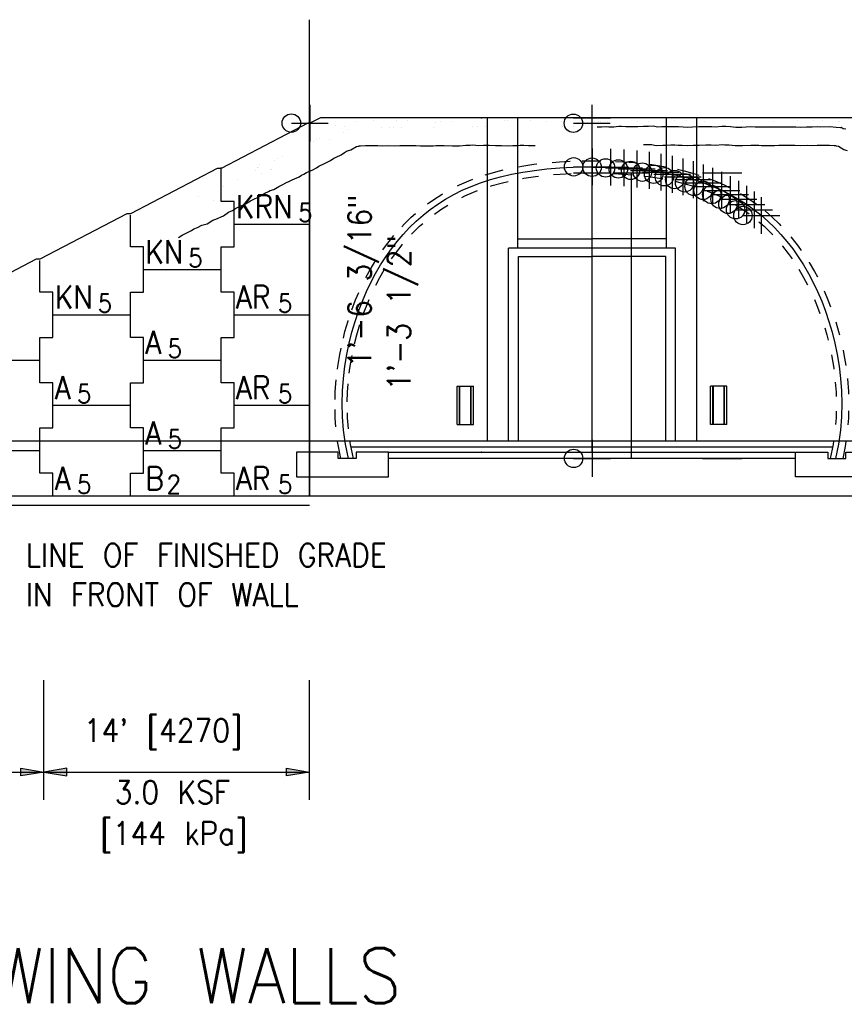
# Model space of a CAD drawing. Extents: x 10 to 1164, y 0 to 483.
# Tile 12 of 17: x 162 to 207, y 137 to 191. Entities that reach past the tile are written whole.
import ezdxf
from ezdxf.enums import TextEntityAlignment as Align

# ---------------------------------------------------------------- set-up
doc = ezdxf.new("R2010")
doc.units = 0
doc.header["$LTSCALE"] = 25.4
doc.header["$MEASUREMENT"] = 0
doc.layers.get('0').update_dxf_attribs({"linetype": 'CONTINUOUS'})
doc.layers.get('DEFPOINTS').update_dxf_attribs({"linetype": 'CONTINUOUS'})
for name, color, linetype in [('ARC', 7, 'CONTINUOUS'), ('ARC-CENT', 1, 'CONTINUOUS'), ('ARC-CONST', 1, 'CONTINUOUS'), ('ARC-FTNG', 7, 'CONTINUOUS'), ('ARC-MECH', 7, 'CONTINUOUS'), ('ARC-PTS', 1, 'CONTINUOUS'), ('ARC-SOIL', 1, 'CONTINUOUS'), ('ARC-STR', 7, 'CONTINUOUS'), ('DIM-XREF', 1, 'CONTINUOUS'), ('FIN_GRD', 7, 'CONTINUOUS'), ('LABELS', 7, 'CONTINUOUS'), ('LEV_PAD', 7, 'CONTINUOUS'), ('PAN_LINE', 7, 'CONTINUOUS'), ('PAN_NAME', 7, 'CONTINUOUS'), ('PAN_TS', 7, 'CONTINUOUS'), ('PAN_TS5', 7, 'CONTINUOUS'), ('POINTS', 1, 'CONTINUOUS'), ('RS_LABELS', 7, 'CONTINUOUS'), ('TEXT', 7, 'CONTINUOUS'), ('TRASH', 1, 'CONTINUOUS')]:
    doc.layers.add(name, color=color, linetype=linetype)
doc.styles.add('TXT_SHX', font='txt.shx')

# ---------------------------------------------------------------- blocks, each defined once
blk = doc.blocks.new('ARC_D0')
at = {"layer": 'ARC', "color": 7, "linetype": 'CONTINUOUS'}
for points in [[(-2.152, 16.076), (-1.761, 16.108), (-1.183, 16.139)], [(-0.529, 16.157), (0, 16.167), (0.492, 16.157)], [(1.288, 16.133), (1.761, 16.108), (2.309, 16.063)], [(-5.79, 15.395), (-5.598, 15.458), (-5.023, 15.617), (-4.816, 15.665)], [(-3.972, 15.841), (-3.797, 15.874), (-3.144, 15.972), (-2.989, 15.99)], [(3.125, 15.974), (3.144, 15.972), (3.797, 15.874), (4.027, 15.83)], [(4.66, 15.701), (5.023, 15.617), (5.598, 15.458), (5.811, 15.388)], [(-7.29, 14.803), (-7.182, 14.856), (-6.676, 15.078), (-6.462, 15.159)], [(-5.505, 14.787), (-5.405, 14.819), (-4.859, 14.971), (-4.547, 15.043)], [(-3.766, 15.201), (-3.685, 15.216), (-3.056, 15.311), (-2.895, 15.33)], [(-2.088, 15.412), (-1.716, 15.443), (-1.119, 15.475)], [(-0.442, 15.492), (0, 15.5), (0.529, 15.49)], [(1.163, 15.472), (1.716, 15.443), (2.207, 15.403)], [(2.887, 15.33), (3.056, 15.311), (3.685, 15.216), (3.851, 15.185)], [(4.517, 15.049), (4.859, 14.971), (5.405, 14.819), (5.499, 14.789)], [(6.336, 15.207), (6.676, 15.078), (7.182, 14.856), (7.453, 14.721)], [(-7.066, 14.169), (-6.9, 14.252), (-6.424, 14.46), (-6.203, 14.544)], [(6.274, 14.517), (6.424, 14.46), (6.9, 14.252), (7.112, 14.146)], [(-8.922, 13.824), (-8.578, 14.069), (-8.132, 14.352), (-8.111, 14.364)], [(8.082, 14.38), (8.132, 14.352), (8.578, 14.069), (8.94, 13.811)], [(-8.552, 13.269), (-8.206, 13.515), (-7.829, 13.754)], [(7.77, 13.79), (7.789, 13.78), (8.206, 13.515), (8.542, 13.276)], [(9.418, 13.438), (9.806, 13.098), (10.181, 12.735), (10.274, 12.636)], [(-10.322, 12.584), (-10.181, 12.735), (-9.806, 13.098), (-9.585, 13.292)], [(9.075, 12.852), (9.354, 12.608), (9.705, 12.268), (9.827, 12.137)], [(-9.791, 12.177), (-9.705, 12.268), (-9.354, 12.608), (-9.179, 12.761)], [(-11.346, 11.334), (-11.208, 11.53), (-10.881, 11.951), (-10.746, 12.11)], [(10.81, 12.035), (10.881, 11.951), (11.208, 11.53), (11.37, 11.299)], [(-10.881, 10.837), (-10.672, 11.133), (-10.364, 11.53), (-10.281, 11.628)], [(10.358, 11.538), (10.364, 11.53), (10.672, 11.133), (10.881, 10.837)], [(-12.267, 9.82), (-12.091, 10.153), (-11.813, 10.631), (-11.762, 10.71)], [(-11.735, 9.4), (-11.508, 9.829), (-11.272, 10.235)], [(11.248, 10.277), (11.508, 9.829), (11.72, 9.428)], [(11.8, 10.651), (11.813, 10.631), (12.091, 10.153), (12.251, 9.852)], [(12.618, 9.098), (12.829, 8.605), (12.971, 8.235)], [(-13.031, 8.077), (-12.829, 8.605), (-12.657, 9.008)], [(-12.417, 7.817), (-12.414, 7.826), (-12.211, 8.355), (-12.097, 8.622)], [(12.09, 8.637), (12.211, 8.355), (12.394, 7.878)], [(-13.496, 6.537), (-13.409, 6.886), (-13.235, 7.478), (-13.229, 7.494)], [(-12.887, 6.226), (-12.766, 6.71), (-12.6, 7.272)], [(12.651, 7.1), (12.766, 6.71), (12.84, 6.415)], [(13.251, 7.422), (13.409, 6.886), (13.453, 6.709)], [(-13.819, 4.845), (-13.802, 4.99), (-13.694, 5.642), (-13.621, 5.993)], [(-13.173, 4.632), (-13.141, 4.896), (-13.038, 5.519), (-13.026, 5.582)], [(13.017, 5.625), (13.038, 5.519), (13.141, 4.896), (13.147, 4.846)], [(13.646, 5.87), (13.694, 5.642), (13.791, 5.054)], [(13.881, 4.333), (13.883, 4.318), (13.935, 3.626), (13.939, 3.487)], [(-13.947, 3.205), (-13.935, 3.626), (-13.886, 4.272)], [(-13.283, 3.081), (-13.269, 3.591), (-13.234, 4.053)], [(13.228, 4.134), (13.269, 3.591), (13.275, 3.363)], [(-13.901, 1.721), (-13.937, 2.177), (-13.949, 2.658)], [(-13.223, 1.599), (-13.271, 2.212), (-13.277, 2.471)], [(13.28, 2.57), (13.271, 2.212), (13.242, 1.843)], [(13.947, 2.587), (13.937, 2.177), (13.909, 1.827)], [(-13.632, 0), (-13.767, 0.641), (-13.806, 0.917)], [(-12.951, 0), (-13.11, 0.756), (-13.142, 0.981)], [(13.137, 0.944), (13.11, 0.756), (12.951, 0)], [(13.808, 0.926), (13.767, 0.641), (13.632, 0)]]:
    blk.add_lwpolyline(points, dxfattribs=at)

msp = doc.modelspace()

# ---------------------------------------------------------------- hatches: boundary and pattern name
at = {"layer": 'RS_LABELS', "linetype": 'CONTINUOUS'}
for points in [[(162.03, 149.828), (162.03, 150.248), (163.28, 150.038)], [(164.53, 149.828), (164.53, 150.248), (163.28, 150.038)], [(176.467, 149.828), (176.467, 150.248), (177.717, 150.038)]]:
    msp.add_hatch(color=7, dxfattribs=at).paths.add_polyline_path(points)

# ---------------------------------------------------------------- linework, layer by layer
at = {"color": 7, "linetype": 'CONTINUOUS'}
for p, q in [((177.626, 185.278), (172.914, 182.818)), ((177.834, 185.278), (177.626, 185.278)), ((172.914, 181.028), (172.914, 182.878)), ((172.706, 182.818), (167.994, 180.358)), ((172.914, 182.818), (172.706, 182.818)), ((173.619, 181.028), (172.914, 181.028)), ((173.619, 179.798), (173.619, 181.028)), ((167.786, 180.358), (163.074, 177.898)), ((167.994, 180.358), (167.786, 180.358)), ((167.994, 178.568), (167.994, 180.29)), ((173.619, 179.798), (177.717, 179.798)), ((173.619, 178.568), (173.619, 179.798)), ((168.699, 178.568), (167.994, 178.568)), ((168.699, 177.338), (168.699, 178.568)), ((172.914, 178.568), (173.619, 178.568)), ((172.914, 176.108), (172.914, 178.568)), ((162.866, 177.898), (158.154, 175.438)), ((163.074, 177.898), (162.866, 177.898)), ((163.074, 176.108), (163.074, 177.83)), ((168.699, 177.338), (172.914, 177.338)), ((168.699, 176.108), (168.699, 177.338)), ((163.779, 176.108), (163.074, 176.108)), ((163.779, 174.878), (163.779, 176.108)), ((167.994, 173.648), (167.994, 176.108)), ((167.994, 176.108), (168.699, 176.108)), ((173.619, 176.108), (172.914, 176.108)), ((173.619, 174.878), (173.619, 176.108)), ((163.779, 174.878), (167.994, 174.878)), ((163.779, 173.648), (163.779, 174.878)), ((173.619, 174.878), (177.717, 174.878)), ((173.619, 173.648), (173.619, 174.878)), ((163.074, 173.648), (163.779, 173.648)), ((163.074, 171.188), (163.074, 173.648)), ((168.699, 173.648), (167.994, 173.648)), ((168.699, 172.418), (168.699, 173.648)), ((172.914, 173.648), (173.619, 173.648)), ((172.914, 171.188), (172.914, 173.648)), ((158.859, 172.418), (163.074, 172.418)), ((168.699, 172.418), (172.914, 172.418)), ((168.699, 171.188), (168.699, 172.418)), ((163.779, 171.188), (163.074, 171.188)), ((163.779, 169.958), (163.779, 171.188)), ((167.994, 168.728), (167.994, 171.188)), ((167.994, 171.188), (168.699, 171.188)), ((173.619, 171.188), (172.914, 171.188)), ((173.619, 169.958), (173.619, 171.188)), ((163.779, 168.728), (163.779, 169.958)), ((163.779, 169.958), (167.994, 169.958)), ((173.619, 168.728), (173.619, 169.958)), ((173.619, 169.958), (177.717, 169.958)), ((163.074, 168.728), (163.779, 168.728)), ((163.074, 166.268), (163.074, 168.728)), ((168.699, 168.728), (167.994, 168.728)), ((168.699, 167.498), (168.699, 168.728)), ((172.914, 168.728), (173.619, 168.728)), ((172.914, 166.268), (172.914, 168.728)), ((177.717, 168.038), (208.383, 168.038)), ((158.859, 167.498), (163.074, 167.498)), ((168.699, 167.498), (172.914, 167.498)), ((168.699, 166.268), (168.699, 167.498)), ((179.973, 167.704), (206.109, 167.704)), ((163.779, 166.268), (163.074, 166.268)), ((163.779, 165.038), (163.779, 166.268)), ((167.994, 166.268), (168.699, 166.268)), ((167.994, 165.038), (167.994, 166.268)), ((173.619, 166.268), (172.914, 166.268)), ((173.619, 165.038), (173.619, 166.268))]:
    msp.add_line(p, q, dxfattribs=at)
msp.add_lwpolyline([(208.396, 185.283), (207.813, 185.575), (178.313, 185.575), (177.729, 185.283)], dxfattribs=at)
at = {"layer": 'ARC-CENT', "color": 7, "linetype": 'CONTINUOUS'}
msp.add_lwpolyline([(179.833, 167.075), (179.67, 167.847), (179.564, 168.6), (179.505, 169.334), (179.489, 170.049), (179.508, 170.744), (179.559, 171.42), (179.638, 172.076), (179.743, 172.713), (179.872, 173.331), (180.022, 173.93), (180.192, 174.509), (180.381, 175.069), (180.588, 175.61), (180.811, 176.131), (181.051, 176.633), (181.306, 177.116), (181.576, 177.579), (181.861, 178.024), (182.161, 178.448), (182.475, 178.854), (182.804, 179.24), (183.148, 179.607), (183.507, 179.955), (183.882, 180.283), (184.272, 180.592), (184.68, 180.881), (185.106, 181.152), (185.55, 181.403), (186.014, 181.635), (186.5, 181.847), (187.008, 182.04), (187.541, 182.214), (188.099, 182.368), (188.685, 182.504), (189.298, 182.619), (189.94, 182.716), (190.611, 182.793), (191.31, 182.851), (192.043, 182.89), (193.063, 182.909), (194.082, 182.89), (194.815, 182.851), (195.514, 182.793), (196.185, 182.716), (196.827, 182.619), (197.441, 182.504), (198.026, 182.368), (198.584, 182.214), (199.117, 182.04), (199.625, 181.847), (200.111, 181.635), (200.575, 181.403), (201.02, 181.152), (201.445, 180.881), (201.853, 180.592), (202.244, 180.283), (202.618, 179.955), (202.977, 179.607), (203.321, 179.24), (203.65, 178.854), (203.964, 178.448), (204.264, 178.024), (204.549, 177.579), (204.819, 177.116), (205.074, 176.633), (205.314, 176.131), (205.537, 175.61), (205.744, 175.069), (205.933, 174.509), (206.103, 173.93), (206.254, 173.331), (206.382, 172.713), (206.487, 172.076), (206.567, 171.42), (206.618, 170.744), (206.637, 170.049), (206.62, 169.334), (206.562, 168.6), (206.456, 167.847), (206.293, 167.075)], dxfattribs=at)
msp.add_lwpolyline([(179.833, 167.075), (179.67, 167.847), (179.564, 168.6), (179.505, 169.334), (179.489, 170.049), (179.508, 170.744), (179.559, 171.42), (179.638, 172.076), (179.743, 172.713), (179.872, 173.331), (180.022, 173.93), (180.192, 174.509), (180.381, 175.069), (180.588, 175.61), (180.811, 176.131), (181.051, 176.633), (181.306, 177.116), (181.576, 177.579), (181.861, 178.024), (182.161, 178.448), (182.475, 178.854), (182.804, 179.24), (183.148, 179.607), (183.507, 179.955), (183.882, 180.283), (184.272, 180.592), (184.68, 180.881), (185.106, 181.152), (185.55, 181.403), (186.014, 181.635), (186.5, 181.847), (187.008, 182.04), (187.541, 182.214), (188.099, 182.368), (188.685, 182.504), (189.298, 182.619), (189.94, 182.716), (190.611, 182.793), (191.31, 182.851), (192.043, 182.89), (193.063, 182.909), (194.082, 182.89), (194.815, 182.851), (195.514, 182.793), (196.185, 182.716), (196.827, 182.619), (197.441, 182.504), (198.026, 182.368), (198.584, 182.214), (199.117, 182.04), (199.625, 181.847), (200.111, 181.635), (200.575, 181.403), (201.02, 181.152), (201.445, 180.881), (201.853, 180.592), (202.244, 180.283), (202.618, 179.955), (202.977, 179.607), (203.321, 179.24), (203.65, 178.854), (203.964, 178.448), (204.264, 178.024), (204.549, 177.579), (204.819, 177.116), (205.074, 176.633), (205.314, 176.131), (205.537, 175.61), (205.744, 175.069), (205.933, 174.509), (206.103, 173.93), (206.254, 173.331), (206.382, 172.713), (206.487, 172.076), (206.567, 171.42), (206.618, 170.744), (206.637, 170.049), (206.62, 169.334), (206.562, 168.6), (206.456, 167.847), (206.293, 167.075)], dxfattribs=at)
at = {"layer": 'ARC-CONST', "color": 7, "linetype": 'CONTINUOUS'}
for p, q in [((177.729, 186.283), (177.729, 184.283)), ((177.729, 186.283), (177.729, 184.283)), ((178.313, 185.575), (177.729, 185.283)), ((178.313, 185.575), (177.729, 185.283)), ((176.729, 185.283), (178.729, 185.283)), ((176.729, 185.283), (178.729, 185.283)), ((193.063, 168.075), (193.063, 166.075)), ((193.063, 168.075), (193.063, 166.075)), ((192.063, 167.075), (194.063, 167.075)), ((192.063, 167.075), (194.063, 167.075))]:
    msp.add_line(p, q, dxfattribs=at)
for centre in [(176.729, 185.283), (176.729, 185.283), (192.063, 167.075), (192.063, 167.075)]:
    msp.add_circle(centre, 0.5, dxfattribs=at)
at = {"layer": 'ARC-FTNG', "color": 7, "linetype": 'CONTINUOUS'}
msp.add_line((177.717, 165.038), (208.383, 165.038), dxfattribs=at)
for points in [[(179.279, 167.075), (179.279, 167.408), (177.011, 167.408), (177.011, 166.075), (182.011, 166.075), (182.011, 167.408), (180.998, 167.41), (180.257, 167.408), (180.257, 167.075)], [(206.847, 167.075), (206.847, 167.408), (209.115, 167.408), (209.115, 166.075), (204.115, 166.075), (204.115, 167.408), (205.128, 167.41), (205.869, 167.408), (205.869, 167.075)]]:
    msp.add_lwpolyline(points, close=True, dxfattribs=at)
at = {"layer": 'ARC-MECH', "color": 7, "linetype": 'CONTINUOUS'}
for p, q in [((185.741, 171.001), (186.628, 171.001)), ((185.741, 168.908), (185.741, 171.001)), ((185.861, 168.908), (185.861, 171.001)), ((185.889, 168.908), (185.889, 171.001)), ((186.472, 168.908), (186.472, 171.001)), ((186.5, 168.908), (186.5, 171.001)), ((186.628, 168.908), (186.628, 171.001)), ((200.384, 171.001), (199.498, 171.001)), ((199.498, 168.908), (199.498, 171.001)), ((199.626, 168.908), (199.626, 171.001)), ((199.654, 168.908), (199.654, 171.001)), ((200.237, 168.908), (200.237, 171.001)), ((200.265, 168.908), (200.265, 171.001)), ((200.384, 168.908), (200.384, 171.001)), ((185.741, 168.908), (186.628, 168.908)), ((200.384, 168.908), (199.498, 168.908))]:
    msp.add_line(p, q, dxfattribs=at)
at = {"layer": 'ARC-PTS', "color": 5, "linetype": 'CONTINUOUS'}
for p, q in [((193.063, 183.909), (193.063, 181.909)), ((193.063, 183.909), (193.063, 181.909)), ((194.068, 183.89), (194.068, 181.89)), ((194.068, 183.89), (194.068, 181.89)), ((194.796, 183.852), (194.796, 181.852)), ((194.796, 183.852), (194.796, 181.852)), ((195.491, 183.794), (195.491, 181.794)), ((195.491, 183.794), (195.491, 181.794)), ((196.158, 183.718), (196.158, 181.718)), ((196.158, 183.718), (196.158, 181.718)), ((196.798, 183.622), (196.798, 181.622)), ((196.798, 183.622), (196.798, 181.622)), ((197.411, 183.506), (197.411, 181.506)), ((197.411, 183.506), (197.411, 181.506)), ((192.063, 182.909), (194.063, 182.909)), ((192.063, 182.909), (194.063, 182.909)), ((193.068, 182.89), (195.068, 182.89)), ((193.068, 182.89), (195.068, 182.89)), ((197.997, 183.371), (197.997, 181.371)), ((197.997, 183.371), (197.997, 181.371)), ((198.558, 183.216), (198.558, 181.216)), ((198.558, 183.216), (198.558, 181.216)), ((199.093, 183.042), (199.093, 181.042)), ((199.093, 183.042), (199.093, 181.042)), ((193.796, 182.852), (195.796, 182.852)), ((193.796, 182.852), (195.796, 182.852)), ((194.491, 182.794), (196.491, 182.794)), ((194.491, 182.794), (196.491, 182.794)), ((195.158, 182.718), (197.158, 182.718)), ((195.158, 182.718), (197.158, 182.718)), ((195.798, 182.622), (197.798, 182.622)), ((195.798, 182.622), (197.798, 182.622)), ((196.411, 182.506), (198.411, 182.506)), ((196.411, 182.506), (198.411, 182.506)), ((196.997, 182.371), (198.997, 182.371)), ((196.997, 182.371), (198.997, 182.371)), ((199.606, 182.848), (199.606, 180.848)), ((199.606, 182.848), (199.606, 180.848)), ((200.096, 182.633), (200.096, 180.633)), ((200.096, 182.633), (200.096, 180.633)), ((200.566, 182.4), (200.566, 180.4)), ((200.566, 182.4), (200.566, 180.4)), ((197.558, 182.216), (199.558, 182.216)), ((197.558, 182.216), (199.558, 182.216)), ((198.093, 182.042), (200.093, 182.042)), ((198.093, 182.042), (200.093, 182.042)), ((198.606, 181.848), (200.606, 181.848)), ((198.606, 181.848), (200.606, 181.848)), ((201.016, 182.146), (201.016, 180.146)), ((201.016, 182.146), (201.016, 180.146)), ((201.447, 181.872), (201.447, 179.872)), ((201.447, 181.872), (201.447, 179.872)), ((199.096, 181.633), (201.096, 181.633)), ((199.096, 181.633), (201.096, 181.633)), ((199.566, 181.4), (201.566, 181.4)), ((199.566, 181.4), (201.566, 181.4)), ((201.861, 181.579), (201.861, 179.579)), ((201.861, 181.579), (201.861, 179.579)), ((200.016, 181.146), (202.016, 181.146)), ((200.016, 181.146), (202.016, 181.146)), ((200.447, 180.872), (202.447, 180.872)), ((200.447, 180.872), (202.447, 180.872)), ((202.257, 181.267), (202.257, 179.267)), ((202.257, 181.267), (202.257, 179.267)), ((200.861, 180.579), (202.861, 180.579)), ((200.861, 180.579), (202.861, 180.579)), ((201.257, 180.267), (203.257, 180.267)), ((201.257, 180.267), (203.257, 180.267)), ((193.063, 168.075), (193.063, 166.075)), ((193.063, 168.075), (193.063, 166.075)), ((192.063, 167.075), (194.063, 167.075)), ((192.063, 167.075), (194.063, 167.075))]:
    msp.add_line(p, q, dxfattribs=at)
at = {"layer": 'ARC-PTS', "color": 7, "linetype": 'CONTINUOUS'}
msp.add_lwpolyline([(193.063, 182.909), (194.082, 182.89), (194.815, 182.851), (195.514, 182.793), (196.185, 182.716), (196.827, 182.619), (197.441, 182.504), (198.026, 182.368), (198.584, 182.214), (199.117, 182.04), (199.625, 181.847), (200.111, 181.635), (200.575, 181.403), (201.02, 181.152), (201.445, 180.881), (201.853, 180.592), (202.244, 180.283), (202.618, 179.955), (202.977, 179.607), (203.321, 179.24), (203.65, 178.854), (203.964, 178.448), (204.264, 178.024), (204.549, 177.579), (204.819, 177.116), (205.074, 176.633), (205.314, 176.131), (205.537, 175.61), (205.744, 175.069), (205.933, 174.509), (206.103, 173.93), (206.254, 173.331), (206.382, 172.713), (206.487, 172.076), (206.567, 171.42), (206.618, 170.744), (206.637, 170.049), (206.62, 169.334), (206.562, 168.6), (206.456, 167.847), (206.293, 167.075)], dxfattribs=at)
msp.add_lwpolyline([(193.063, 182.909), (194.082, 182.89), (194.815, 182.851), (195.514, 182.793), (196.185, 182.716), (196.827, 182.619), (197.441, 182.504), (198.026, 182.368), (198.584, 182.214), (199.117, 182.04), (199.625, 181.847), (200.111, 181.635), (200.575, 181.403), (201.02, 181.152), (201.445, 180.881), (201.853, 180.592), (202.244, 180.283), (202.618, 179.955), (202.977, 179.607), (203.321, 179.24), (203.65, 178.854), (203.964, 178.448), (204.264, 178.024), (204.549, 177.579), (204.819, 177.116), (205.074, 176.633), (205.314, 176.131), (205.537, 175.61), (205.744, 175.069), (205.933, 174.509), (206.103, 173.93), (206.254, 173.331), (206.382, 172.713), (206.487, 172.076), (206.567, 171.42), (206.618, 170.744), (206.637, 170.049), (206.62, 169.334), (206.562, 168.6), (206.456, 167.847), (206.293, 167.075)], dxfattribs=at)
at = {"layer": 'ARC-PTS', "color": 5, "linetype": 'CONTINUOUS'}
for centre in [(192.063, 182.909), (192.063, 182.909), (193.068, 182.89), (193.068, 182.89), (193.796, 182.852), (193.796, 182.852), (194.491, 182.794), (194.491, 182.794), (195.158, 182.718), (195.158, 182.718), (195.798, 182.622), (195.798, 182.622), (196.411, 182.506), (196.411, 182.506), (196.997, 182.371), (196.997, 182.371), (197.558, 182.216), (197.558, 182.216), (198.093, 182.042), (198.093, 182.042), (198.606, 181.848), (198.606, 181.848), (199.096, 181.633), (199.096, 181.633), (199.566, 181.4), (199.566, 181.4), (200.016, 181.146), (200.016, 181.146), (200.447, 180.872), (200.447, 180.872), (200.861, 180.579), (200.861, 180.579), (201.257, 180.267), (201.257, 180.267), (192.063, 167.075), (192.063, 167.075)]:
    msp.add_circle(centre, 0.5, dxfattribs=at)
at = {"layer": 'ARC-SOIL', "color": 234, "linetype": 'CONTINUOUS', "const_width": 0.00025}
for points in [[(170.062, 180.334), (170.322, 180.466), (170.541, 180.564), (170.739, 180.67), (170.941, 180.78), (171.087, 180.869), (171.234, 180.915), (171.408, 180.987), (171.556, 181.059), (171.67, 181.105), (171.486, 181.243), (171.658, 181.191), (171.596, 181.409), (171.664, 181.289), (171.694, 181.52), (171.688, 181.201), (171.867, 181.431), (171.74, 181.169), (171.812, 181.185), (172.055, 181.309), (172.179, 181.373), (172.431, 181.502), (172.497, 181.57), (172.67, 181.662), (172.834, 181.742), (173.004, 181.826), (173.227, 181.956), (173.415, 182.046), (173.649, 182.134), (173.879, 182.281), (174.09, 182.355), (174.238, 182.423), (174.446, 182.533), (174.586, 182.635), (174.793, 182.723), (174.927, 182.817), (174.737, 182.849), (174.903, 182.843), (174.801, 183.004), (174.911, 182.883), (174.913, 183.152), (174.867, 182.853), (175.055, 183.132), (174.959, 182.888), (175.229, 183.12), (174.999, 182.807), (175.211, 182.894), (175.432, 183.046), (175.674, 183.176), (175.894, 183.316), (176.131, 183.396), (176.351, 183.502), (176.619, 183.631), (176.806, 183.707), (176.836, 183.685), (177.038, 183.809), (177.356, 183.977), (177.591, 184.115), (177.743, 184.205), (177.977, 184.316), (178.214, 184.436), (178.428, 184.536), (178.604, 184.642), (178.781, 184.726), (178.927, 184.804), (179.031, 184.852), (179.161, 184.912), (179.241, 184.952), (179.021, 185.065), (179.177, 184.997), (179.119, 185.215), (179.241, 184.936), (179.319, 185.189), (179.279, 184.942), (179.415, 185.095), (179.349, 184.983), (179.474, 185.037), (179.538, 185.077), (179.59, 185.095), (179.69, 185.147), (179.776, 185.207), (179.892, 185.249), (179.972, 185.319), (180.112, 185.373), (180.181, 185.389), (180.349, 185.391), (180.573, 185.397), (180.785, 185.407), (180.926, 185.393), (181.046, 185.403), (181.156, 185.409), (181.296, 185.399), (181.51, 185.397), (181.633, 185.409), (181.729, 185.419), (181.857, 185.437), (181.981, 185.433), (182.127, 185.427), (182.32, 185.431), (182.47, 185.445), (182.62, 185.437), (182.792, 185.435), (182.902, 185.417), (183.043, 185.409), (183.133, 185.401), (183.135, 185.405), (183.085, 185.519), (183.183, 185.403), (183.229, 185.561), (183.227, 185.433), (183.329, 185.509), (183.265, 185.417), (183.329, 185.423), (183.483, 185.401), (183.571, 185.373), (183.736, 185.375), (183.832, 185.369), (183.986, 185.371), (184.14, 185.369), (184.565, 185.335), (184.853, 185.355), (185.064, 185.361), (185.292, 185.355), (185.442, 185.373), (185.59, 185.367), (185.765, 185.377), (185.949, 185.377), (186.141, 185.373), (186.402, 185.385), (186.672, 185.361), (186.848, 185.365), (187.091, 185.387), (187.311, 185.385), (187.487, 185.387), (187.657, 185.395), (187.85, 185.411), (188.04, 185.413), (188.174, 185.437), (188.294, 185.421), (188.448, 185.445), (188.569, 185.419), (188.721, 185.425), (188.877, 185.423), (189.033, 185.413), (189.145, 185.425), (189.276, 185.439), (189.41, 185.449), (189.402, 185.451), (189.284, 185.593), (189.38, 185.465), (189.4, 185.559), (189.42, 185.451), (189.472, 185.493), (189.422, 185.467), (189.42, 185.469), (189.582, 185.425), (189.782, 185.403), (190.035, 185.405), (190.051, 185.391), (190.289, 185.423), (190.558, 185.371), (190.896, 185.375), (191.218, 185.349), (191.419, 185.353), (191.557, 185.367), (191.861, 185.383), (192.086, 185.367), (192.172, 185.385), (192.416, 185.381), (192.639, 185.379), (192.941, 185.367), (193.141, 185.355), (193.315, 185.351), (193.45, 185.379)], [(170.062, 180.334), (170.322, 180.466), (170.541, 180.564), (170.739, 180.67), (170.941, 180.78), (171.087, 180.869), (171.234, 180.915), (171.408, 180.987), (171.556, 181.059), (171.67, 181.105), (171.486, 181.243), (171.658, 181.191), (171.596, 181.409), (171.664, 181.289), (171.694, 181.52), (171.688, 181.201), (171.867, 181.431), (171.74, 181.169), (171.812, 181.185), (172.055, 181.309), (172.179, 181.373), (172.431, 181.502), (172.497, 181.57), (172.67, 181.662), (172.834, 181.742), (173.004, 181.826), (173.227, 181.956), (173.415, 182.046), (173.649, 182.134), (173.879, 182.281), (174.09, 182.355), (174.238, 182.423), (174.446, 182.533), (174.586, 182.635), (174.793, 182.723), (174.927, 182.817), (174.737, 182.849), (174.903, 182.843), (174.801, 183.004), (174.911, 182.883), (174.913, 183.152), (174.867, 182.853), (175.055, 183.132), (174.959, 182.888), (175.229, 183.12), (174.999, 182.807), (175.211, 182.894), (175.432, 183.046), (175.674, 183.176), (175.894, 183.316), (176.131, 183.396), (176.351, 183.502), (176.619, 183.631), (176.806, 183.707), (176.836, 183.685), (177.038, 183.809), (177.356, 183.977), (177.591, 184.115), (177.743, 184.205), (177.977, 184.316), (178.214, 184.436), (178.428, 184.536), (178.604, 184.642), (178.781, 184.726), (178.927, 184.804), (179.031, 184.852), (179.161, 184.912), (179.241, 184.952), (179.021, 185.065), (179.177, 184.997), (179.119, 185.215), (179.241, 184.936), (179.319, 185.189), (179.279, 184.942), (179.415, 185.095), (179.349, 184.983), (179.474, 185.037), (179.538, 185.077), (179.59, 185.095), (179.69, 185.147), (179.776, 185.207), (179.892, 185.249), (179.972, 185.319), (180.112, 185.373), (180.181, 185.389), (180.349, 185.391), (180.573, 185.397), (180.785, 185.407), (180.926, 185.393), (181.046, 185.403), (181.156, 185.409), (181.296, 185.399), (181.51, 185.397), (181.633, 185.409), (181.729, 185.419), (181.857, 185.437), (181.981, 185.433), (182.127, 185.427), (182.32, 185.431), (182.47, 185.445), (182.62, 185.437), (182.792, 185.435), (182.902, 185.417), (183.043, 185.409), (183.133, 185.401), (183.135, 185.405), (183.085, 185.519), (183.183, 185.403), (183.229, 185.561), (183.227, 185.433), (183.329, 185.509), (183.265, 185.417), (183.329, 185.423), (183.483, 185.401), (183.571, 185.373), (183.736, 185.375), (183.832, 185.369), (183.986, 185.371), (184.14, 185.369), (184.565, 185.335), (184.853, 185.355), (185.064, 185.361), (185.292, 185.355), (185.442, 185.373), (185.59, 185.367), (185.765, 185.377), (185.949, 185.377), (186.141, 185.373), (186.402, 185.385), (186.672, 185.361), (186.848, 185.365), (187.091, 185.387), (187.311, 185.385), (187.487, 185.387), (187.657, 185.395), (187.85, 185.411), (188.04, 185.413), (188.174, 185.437), (188.294, 185.421), (188.448, 185.445), (188.569, 185.419), (188.721, 185.425), (188.877, 185.423), (189.033, 185.413), (189.145, 185.425), (189.276, 185.439), (189.41, 185.449), (189.402, 185.451), (189.284, 185.593), (189.38, 185.465), (189.4, 185.559), (189.42, 185.451), (189.472, 185.493), (189.422, 185.467), (189.42, 185.469), (189.582, 185.425), (189.782, 185.403), (190.035, 185.405), (190.051, 185.391), (190.289, 185.423), (190.558, 185.371), (190.896, 185.375), (191.218, 185.349), (191.419, 185.353), (191.557, 185.367), (191.861, 185.383), (192.086, 185.367), (192.172, 185.385), (192.416, 185.381), (192.639, 185.379), (192.941, 185.367), (193.141, 185.355), (193.315, 185.351), (193.45, 185.379)], [(206.821, 185.249), (206.741, 185.319), (206.601, 185.373), (206.531, 185.389), (206.364, 185.391), (206.14, 185.397), (205.928, 185.407), (205.786, 185.393), (205.667, 185.403), (205.557, 185.409), (205.417, 185.399), (205.203, 185.397), (205.08, 185.409), (204.984, 185.419), (204.856, 185.437), (204.732, 185.433), (204.586, 185.427), (204.393, 185.431), (204.243, 185.445), (204.093, 185.437), (203.921, 185.435), (203.811, 185.417), (203.67, 185.409), (203.58, 185.401), (203.578, 185.405), (203.628, 185.519), (203.53, 185.403), (203.484, 185.561), (203.486, 185.433), (203.384, 185.509), (203.448, 185.417), (203.384, 185.423), (203.23, 185.401), (203.142, 185.373), (202.977, 185.375), (202.881, 185.369), (202.727, 185.371), (202.573, 185.369), (202.148, 185.335), (201.86, 185.355), (201.648, 185.361), (201.421, 185.355), (201.271, 185.373), (201.123, 185.367), (200.947, 185.377), (200.764, 185.377), (200.572, 185.373), (200.31, 185.385), (200.041, 185.361), (199.865, 185.365), (199.621, 185.387), (199.402, 185.385), (199.226, 185.387), (199.056, 185.395), (198.862, 185.411), (198.673, 185.413), (198.539, 185.437), (198.419, 185.421), (198.265, 185.445), (198.144, 185.419), (197.992, 185.425), (197.836, 185.423), (197.68, 185.413), (197.568, 185.425), (197.437, 185.439), (197.303, 185.449), (197.311, 185.451), (197.429, 185.593), (197.333, 185.465), (197.313, 185.559), (197.293, 185.451), (197.241, 185.493), (197.291, 185.467), (197.293, 185.469), (197.131, 185.425), (196.931, 185.403), (196.678, 185.405), (196.662, 185.391), (196.424, 185.423), (196.154, 185.371), (195.817, 185.375), (195.495, 185.349), (195.294, 185.353), (195.156, 185.367), (194.852, 185.383), (194.627, 185.367), (194.541, 185.385), (194.297, 185.381), (194.073, 185.379), (193.772, 185.367), (193.572, 185.355), (193.398, 185.351), (193.263, 185.379)], [(206.821, 185.249), (206.741, 185.319), (206.601, 185.373), (206.531, 185.389), (206.364, 185.391), (206.14, 185.397), (205.928, 185.407), (205.786, 185.393), (205.667, 185.403), (205.557, 185.409), (205.417, 185.399), (205.203, 185.397), (205.08, 185.409), (204.984, 185.419), (204.856, 185.437), (204.732, 185.433), (204.586, 185.427), (204.393, 185.431), (204.243, 185.445), (204.093, 185.437), (203.921, 185.435), (203.811, 185.417), (203.67, 185.409), (203.58, 185.401), (203.578, 185.405), (203.628, 185.519), (203.53, 185.403), (203.484, 185.561), (203.486, 185.433), (203.384, 185.509), (203.448, 185.417), (203.384, 185.423), (203.23, 185.401), (203.142, 185.373), (202.977, 185.375), (202.881, 185.369), (202.727, 185.371), (202.573, 185.369), (202.148, 185.335), (201.86, 185.355), (201.648, 185.361), (201.421, 185.355), (201.271, 185.373), (201.123, 185.367), (200.947, 185.377), (200.764, 185.377), (200.572, 185.373), (200.31, 185.385), (200.041, 185.361), (199.865, 185.365), (199.621, 185.387), (199.402, 185.385), (199.226, 185.387), (199.056, 185.395), (198.862, 185.411), (198.673, 185.413), (198.539, 185.437), (198.419, 185.421), (198.265, 185.445), (198.144, 185.419), (197.992, 185.425), (197.836, 185.423), (197.68, 185.413), (197.568, 185.425), (197.437, 185.439), (197.303, 185.449), (197.311, 185.451), (197.429, 185.593), (197.333, 185.465), (197.313, 185.559), (197.293, 185.451), (197.241, 185.493), (197.291, 185.467), (197.293, 185.469), (197.131, 185.425), (196.931, 185.403), (196.678, 185.405), (196.662, 185.391), (196.424, 185.423), (196.154, 185.371), (195.817, 185.375), (195.495, 185.349), (195.294, 185.353), (195.156, 185.367), (194.852, 185.383), (194.627, 185.367), (194.541, 185.385), (194.297, 185.381), (194.073, 185.379), (193.772, 185.367), (193.572, 185.355), (193.398, 185.351), (193.263, 185.379)], [(170.084, 179.927), (170.316, 180.069), (170.547, 180.186), (170.783, 180.316), (170.981, 180.446), (171.234, 180.54), (171.496, 180.672), (171.756, 180.746), (172.033, 180.915), (172.245, 180.989), (172.542, 181.127), (172.822, 181.319), (173.06, 181.429), (173.301, 181.578), (173.523, 181.666), (173.755, 181.776), (174.028, 181.95), (174.272, 182.064), (174.47, 182.152), (174.807, 182.349), (174.993, 182.443), (175.159, 182.551), (175.382, 182.615), (175.572, 182.725), (175.798, 182.839), (175.988, 182.942), (176.197, 183.034), (176.349, 183.112), (176.515, 183.186), (176.641, 183.236), (176.754, 183.33), (176.968, 183.42), (177.094, 183.49), (177.27, 183.57), (177.461, 183.653), (177.569, 183.709), (177.707, 183.807), (177.879, 183.889), (178.047, 183.965), (178.216, 184.059), (178.358, 184.129), (178.558, 184.259), (178.762, 184.35), (178.945, 184.432), (179.077, 184.52), (179.227, 184.616), (179.391, 184.704), (179.562, 184.756), (179.728, 184.854), (179.868, 184.948), (180.012, 184.979), (180.122, 185.047), (180.173, 185.019), (180.383, 185.049), (180.733, 185.075), (181.226, 185.065), (181.43, 185.077), (181.697, 185.059), (181.995, 185.069), (182.33, 185.043), (182.578, 185.059), (182.86, 185.069), (183.157, 185.071), (183.523, 185.069), (183.768, 185.057), (183.87, 185.057), (184.07, 185.057), (184.389, 185.055), (184.535, 185.071), (184.781, 185.071), (185.038, 185.075), (185.506, 185.053), (185.831, 185.051), (186.133, 185.075), (186.382, 185.091), (186.608, 185.101), (186.944, 185.071), (187.143, 185.079), (187.475, 185.087), (187.85, 185.073), (188.188, 185.069), (188.468, 185.051), (188.709, 185.071), (188.953, 185.073), (189.139, 185.079), (189.368, 185.081), (189.628, 185.077), (189.855, 185.073), (190.075, 185.057), (190.331, 185.119), (190.588, 185.103), (190.86, 185.097), (191.154, 185.079), (191.363, 185.081), (191.561, 185.083), (191.819, 185.073), (192.042, 185.101), (192.186, 185.091), (192.336, 185.073), (192.464, 185.057), (192.568, 185.067), (192.735, 185.067), (192.879, 185.083), (193.137, 185.071), (193.291, 185.071), (193.378, 185.061)], [(170.084, 179.927), (170.316, 180.069), (170.547, 180.186), (170.783, 180.316), (170.981, 180.446), (171.234, 180.54), (171.496, 180.672), (171.756, 180.746), (172.033, 180.915), (172.245, 180.989), (172.542, 181.127), (172.822, 181.319), (173.06, 181.429), (173.301, 181.578), (173.523, 181.666), (173.755, 181.776), (174.028, 181.95), (174.272, 182.064), (174.47, 182.152), (174.807, 182.349), (174.993, 182.443), (175.159, 182.551), (175.382, 182.615), (175.572, 182.725), (175.798, 182.839), (175.988, 182.942), (176.197, 183.034), (176.349, 183.112), (176.515, 183.186), (176.641, 183.236), (176.754, 183.33), (176.968, 183.42), (177.094, 183.49), (177.27, 183.57), (177.461, 183.653), (177.569, 183.709), (177.707, 183.807), (177.879, 183.889), (178.047, 183.965), (178.216, 184.059), (178.358, 184.129), (178.558, 184.259), (178.762, 184.35), (178.945, 184.432), (179.077, 184.52), (179.227, 184.616), (179.391, 184.704), (179.562, 184.756), (179.728, 184.854), (179.868, 184.948), (180.012, 184.979), (180.122, 185.047), (180.173, 185.019), (180.383, 185.049), (180.733, 185.075), (181.226, 185.065), (181.43, 185.077), (181.697, 185.059), (181.995, 185.069), (182.33, 185.043), (182.578, 185.059), (182.86, 185.069), (183.157, 185.071), (183.523, 185.069), (183.768, 185.057), (183.87, 185.057), (184.07, 185.057), (184.389, 185.055), (184.535, 185.071), (184.781, 185.071), (185.038, 185.075), (185.506, 185.053), (185.831, 185.051), (186.133, 185.075), (186.382, 185.091), (186.608, 185.101), (186.944, 185.071), (187.143, 185.079), (187.475, 185.087), (187.85, 185.073), (188.188, 185.069), (188.468, 185.051), (188.709, 185.071), (188.953, 185.073), (189.139, 185.079), (189.368, 185.081), (189.628, 185.077), (189.855, 185.073), (190.075, 185.057), (190.331, 185.119), (190.588, 185.103), (190.86, 185.097), (191.154, 185.079), (191.363, 185.081), (191.561, 185.083), (191.819, 185.073), (192.042, 185.101), (192.186, 185.091), (192.336, 185.073), (192.464, 185.057), (192.568, 185.067), (192.735, 185.067), (192.879, 185.083), (193.137, 185.071), (193.291, 185.071), (193.378, 185.061)]]:
    msp.add_lwpolyline(points, dxfattribs=at)
at = {"layer": 'ARC-SOIL', "color": 234, "linetype": 'CONTINUOUS'}
for points in [[(206.845, 184.948), (206.701, 184.979), (206.591, 185.047), (206.539, 185.019), (206.33, 185.049), (205.98, 185.075), (205.487, 185.065), (205.283, 185.077), (205.016, 185.059), (204.718, 185.069), (204.383, 185.043), (204.135, 185.059), (203.853, 185.069), (203.556, 185.071), (203.19, 185.069), (202.945, 185.057), (202.843, 185.057), (202.643, 185.057), (202.323, 185.055), (202.178, 185.071), (201.932, 185.071), (201.674, 185.075), (201.207, 185.053), (200.882, 185.051), (200.58, 185.075), (200.33, 185.091), (200.105, 185.101), (199.769, 185.071), (199.569, 185.079), (199.238, 185.087), (198.862, 185.073), (198.525, 185.069), (198.245, 185.051), (198.004, 185.071), (197.76, 185.073), (197.574, 185.079), (197.345, 185.081), (197.085, 185.077), (196.857, 185.073), (196.638, 185.057), (196.382, 185.119), (196.124, 185.103), (195.853, 185.097), (195.559, 185.079), (195.35, 185.081), (195.152, 185.083), (194.894, 185.073), (194.671, 185.101), (194.527, 185.091), (194.377, 185.073), (194.249, 185.057), (194.145, 185.067), (193.978, 185.067), (193.834, 185.083), (193.576, 185.071), (193.422, 185.071), (193.334, 185.061)], [(206.845, 184.948), (206.701, 184.979), (206.591, 185.047), (206.539, 185.019), (206.33, 185.049), (205.98, 185.075), (205.487, 185.065), (205.283, 185.077), (205.016, 185.059), (204.718, 185.069), (204.383, 185.043), (204.135, 185.059), (203.853, 185.069), (203.556, 185.071), (203.19, 185.069), (202.945, 185.057), (202.843, 185.057), (202.643, 185.057), (202.323, 185.055), (202.178, 185.071), (201.932, 185.071), (201.674, 185.075), (201.207, 185.053), (200.882, 185.051), (200.58, 185.075), (200.33, 185.091), (200.105, 185.101), (199.769, 185.071), (199.569, 185.079), (199.238, 185.087), (198.862, 185.073), (198.525, 185.069), (198.245, 185.051), (198.004, 185.071), (197.76, 185.073), (197.574, 185.079), (197.345, 185.081), (197.085, 185.077), (196.857, 185.073), (196.638, 185.057), (196.382, 185.119), (196.124, 185.103), (195.853, 185.097), (195.559, 185.079), (195.35, 185.081), (195.152, 185.083), (194.894, 185.073), (194.671, 185.101), (194.527, 185.091), (194.377, 185.073), (194.249, 185.057), (194.145, 185.067), (193.978, 185.067), (193.834, 185.083), (193.576, 185.071), (193.422, 185.071), (193.334, 185.061)], [(170.606, 179.074), (170.804, 179.195), (171.015, 179.303), (171.299, 179.459), (171.435, 179.548), (171.634, 179.622), (171.861, 179.736), (172.161, 179.821), (172.464, 180.006), (172.621, 180.061), (173.039, 180.255), (173.318, 180.446), (173.535, 180.546), (173.753, 180.682), (173.922, 180.749), (174.239, 180.899), (174.51, 181.071), (174.687, 181.154), (174.927, 181.26), (175.286, 181.471), (175.493, 181.575), (175.578, 181.631), (175.776, 181.687), (176.048, 181.845), (176.263, 181.953), (176.429, 182.044), (176.627, 182.131), (176.781, 182.21), (176.903, 182.264), (177.155, 182.364), (177.277, 182.465), (177.406, 182.519), (177.544, 182.596), (177.677, 182.656), (177.892, 182.75), (178.091, 182.854), (178.215, 182.942), (178.3, 182.982), (178.495, 183.07), (178.68, 183.172), (178.853, 183.258), (179.039, 183.378), (179.171, 183.438), (179.43, 183.553), (179.624, 183.683), (179.734, 183.753), (179.775, 183.776), (179.967, 183.833), (180.261, 184.007), (180.269, 184.012), (180.394, 184.04), (180.395, 184.041), (180.491, 184.055), (180.76, 184.075), (181.245, 184.065), (181.425, 184.075), (181.68, 184.058), (181.973, 184.068), (182.324, 184.041), (182.628, 184.061), (182.881, 184.069), (183.158, 184.071), (183.496, 184.069), (183.744, 184.057), (184.067, 184.057), (184.441, 184.055), (184.59, 184.071), (184.789, 184.071), (185.023, 184.075), (185.479, 184.054), (185.868, 184.051), (186.204, 184.078), (186.437, 184.093), (186.586, 184.099), (186.919, 184.07), (187.175, 184.08), (187.468, 184.087), (187.826, 184.074), (188.15, 184.07), (188.477, 184.049), (188.754, 184.072), (188.973, 184.073), (189.159, 184.079), (189.365, 184.081), (189.611, 184.077), (189.81, 184.074), (189.967, 184.063)], [(170.606, 179.074), (170.804, 179.195), (171.015, 179.303), (171.299, 179.459), (171.435, 179.548), (171.634, 179.622), (171.861, 179.736), (172.161, 179.821), (172.464, 180.006), (172.621, 180.061), (173.039, 180.255), (173.318, 180.446), (173.535, 180.546), (173.753, 180.682), (173.922, 180.749), (174.239, 180.899), (174.51, 181.071), (174.687, 181.154), (174.927, 181.26), (175.286, 181.471), (175.493, 181.575), (175.578, 181.631), (175.776, 181.687), (176.048, 181.845), (176.263, 181.953), (176.429, 182.044), (176.627, 182.131), (176.781, 182.21), (176.903, 182.264), (177.155, 182.364), (177.277, 182.465), (177.406, 182.519), (177.544, 182.596), (177.677, 182.656), (177.892, 182.75), (178.091, 182.854), (178.215, 182.942), (178.3, 182.982), (178.495, 183.07), (178.68, 183.172), (178.853, 183.258), (179.039, 183.378), (179.171, 183.438), (179.43, 183.553), (179.624, 183.683), (179.734, 183.753), (179.775, 183.776), (179.967, 183.833), (180.261, 184.007), (180.269, 184.012), (180.394, 184.04), (180.395, 184.041), (180.491, 184.055), (180.76, 184.075), (181.245, 184.065), (181.425, 184.075), (181.68, 184.058), (181.973, 184.068), (182.324, 184.041), (182.628, 184.061), (182.881, 184.069), (183.158, 184.071), (183.496, 184.069), (183.744, 184.057), (184.067, 184.057), (184.441, 184.055), (184.59, 184.071), (184.789, 184.071), (185.023, 184.075), (185.479, 184.054), (185.868, 184.051), (186.204, 184.078), (186.437, 184.093), (186.586, 184.099), (186.919, 184.07), (187.175, 184.08), (187.468, 184.087), (187.826, 184.074), (188.15, 184.07), (188.477, 184.049), (188.754, 184.072), (188.973, 184.073), (189.159, 184.079), (189.365, 184.081), (189.611, 184.077), (189.81, 184.074), (189.967, 184.063)], [(206.937, 183.776), (206.746, 183.833), (206.451, 184.007), (206.444, 184.012), (206.319, 184.04), (206.318, 184.041), (206.222, 184.055), (205.953, 184.075), (205.468, 184.065), (205.287, 184.075), (205.032, 184.058), (204.74, 184.068), (204.389, 184.041), (204.085, 184.061), (203.832, 184.069), (203.555, 184.071), (203.217, 184.069), (202.969, 184.057), (202.646, 184.057), (202.272, 184.055), (202.123, 184.071), (201.924, 184.071), (201.69, 184.075), (201.234, 184.054), (200.845, 184.051), (200.508, 184.078), (200.276, 184.093), (200.127, 184.099), (199.794, 184.07), (199.537, 184.08), (199.245, 184.087), (198.887, 184.074), (198.563, 184.07), (198.236, 184.049), (197.958, 184.072), (197.74, 184.073), (197.554, 184.079), (197.348, 184.081), (197.102, 184.077), (196.902, 184.074), (196.554, 184.049), (196.293, 184.112), (196.166, 184.104), (195.894, 184.098), (195.865, 184.096)], [(206.937, 183.776), (206.746, 183.833), (206.451, 184.007), (206.444, 184.012), (206.319, 184.04), (206.318, 184.041), (206.222, 184.055), (205.953, 184.075), (205.468, 184.065), (205.287, 184.075), (205.032, 184.058), (204.74, 184.068), (204.389, 184.041), (204.085, 184.061), (203.832, 184.069), (203.555, 184.071), (203.217, 184.069), (202.969, 184.057), (202.646, 184.057), (202.272, 184.055), (202.123, 184.071), (201.924, 184.071), (201.69, 184.075), (201.234, 184.054), (200.845, 184.051), (200.508, 184.078), (200.276, 184.093), (200.127, 184.099), (199.794, 184.07), (199.537, 184.08), (199.245, 184.087), (198.887, 184.074), (198.563, 184.07), (198.236, 184.049), (197.958, 184.072), (197.74, 184.073), (197.554, 184.079), (197.348, 184.081), (197.102, 184.077), (196.902, 184.074), (196.554, 184.049), (196.293, 184.112), (196.166, 184.104), (195.894, 184.098), (195.865, 184.096)]]:
    msp.add_lwpolyline(points, dxfattribs=at)
at = {"layer": 'ARC-STR', "color": 7, "linetype": 'CONTINUOUS'}
for p, q in [((187.378, 168.038), (187.378, 185.569)), ((189.027, 178.485), (189.027, 185.569)), ((197.099, 178.485), (197.099, 185.569)), ((198.748, 168.038), (198.748, 185.569)), ((189.027, 179.008), (193.063, 179.008)), ((197.099, 179.008), (193.063, 179.008)), ((188.524, 168.038), (188.524, 178.485)), ((197.602, 178.485), (188.524, 178.485)), ((197.602, 168.038), (197.602, 178.485)), ((189.063, 168.038), (189.063, 178.038)), ((189.063, 178.038), (193.063, 178.038)), ((197.063, 178.038), (193.063, 178.038)), ((197.063, 168.038), (197.063, 178.038))]:
    msp.add_line(p, q, dxfattribs=at)
at = {"layer": 'DEFPOINTS', "color": 7, "linetype": 'CONTINUOUS'}
for p, q in [((192.063, 185.575), (194.063, 185.575)), ((192.063, 185.575), (194.063, 185.575)), ((192.063, 182.575), (194.063, 182.575)), ((194.202, 182.575), (196.202, 182.575)), ((192.063, 167.408), (194.063, 167.408))]:
    msp.add_line(p, q, dxfattribs=at)
at = {"layer": 'DIM-XREF', "color": 24, "linetype": 'CONTINUOUS'}
for p, q in [((193.063, 167.408), (193.063, 185.575)), ((195.202, 167.075), (195.202, 182.575)), ((199.063, 182.575), (201.202, 182.575)), ((199.063, 167.075), (201.202, 167.075))]:
    msp.add_line(p, q, dxfattribs=at)
for p in [(187.063, 185.575), (187.063, 167.408)]:
    msp.add_point(p, dxfattribs=at)
at = {"layer": 'FIN_GRD', "color": 7, "linetype": 'CONTINUOUS'}
msp.add_line((104.857, 168.038), (177.717, 168.038), dxfattribs=at)
at = {"layer": 'LABELS', "color": 7, "linetype": 'CONTINUOUS'}
for p, q in [((177.717, 186.778), (177.717, 190.9)), ((177.717, 165.038), (177.717, 186.778))]:
    msp.add_line(p, q, dxfattribs=at)
at = {"layer": 'LEV_PAD', "color": 7, "linetype": 'CONTINUOUS'}
for p, q in [((104.857, 165.038), (177.717, 165.038)), ((104.857, 164.538), (177.717, 164.538))]:
    msp.add_line(p, q, dxfattribs=at)
at = {"layer": 'PAN_LINE', "color": 7, "linetype": 'CONTINUOUS'}
msp.add_line((177.717, 185.278), (177.717, 165.038), dxfattribs=at)
at = {"layer": 'POINTS', "color": 5, "linetype": 'CONTINUOUS'}
for p, q in [((193.05, 186.278), (193.05, 184.278)), ((193.05, 186.278), (193.05, 184.278)), ((192.05, 185.278), (194.05, 185.278)), ((192.05, 185.278), (194.05, 185.278))]:
    msp.add_line(p, q, dxfattribs=at)
msp.add_circle((192.05, 185.278), 0.5, dxfattribs=at)
msp.add_circle((192.05, 185.278), 0.5, dxfattribs=at)
at = {"layer": 'RS_LABELS', "color": 7, "linetype": 'CONTINUOUS'}
for p, q in [((163.28, 148.538), (163.28, 155.038)), ((177.717, 148.538), (177.717, 155.038)), ((104.857, 150.038), (177.717, 150.038))]:
    msp.add_line(p, q, dxfattribs=at)
for points in [[(162.03, 149.828), (162.03, 150.248), (163.28, 150.038)], [(164.53, 149.828), (164.53, 150.248), (163.28, 150.038)], [(176.467, 149.828), (176.467, 150.248), (177.717, 150.038)]]:
    msp.add_lwpolyline(points, close=True, dxfattribs=at)
at = {"layer": 'TRASH', "color": 3, "linetype": 'CONTINUOUS'}
for p, q in [((182.016, 167.408), (204.084, 167.408)), ((182.016, 167.408), (204.084, 167.408)), ((204.084, 167.075), (182.016, 167.075)), ((204.084, 167.075), (182.016, 167.075))]:
    msp.add_line(p, q, dxfattribs=at)

# ---------------------------------------------------------------- block references
at = {"layer": 'TEXT', "linetype": 'CONTINUOUS'}
msp.add_blockref('ARC_D0', (193.05, 167.075), dxfattribs=at)

# ---------------------------------------------------------------- texts
at = {"layer": 'DIM-XREF', "color": 24, "linetype": 'CONTINUOUS', "style": 'TXT_SHX', "width": 0.9}
for s, p in [('1\'-6 3/16" ', (181.063, 177.21)), ('1\'-3 1/2" ', (183.202, 175.481))]:
    msp.add_text(s, height=1.25, rotation=90, dxfattribs=at).set_placement(p, align=Align.CENTER)
at = {"layer": 'LABELS', "color": 7, "linetype": 'CONTINUOUS', "style": 'TXT_SHX', "width": 0.9}
msp.add_text('%%uELEVATION PORTAL WALLS & REINFORCED EARTH WING WALLS', height=3, dxfattribs=at).set_placement((66.906, 137.482))
at = {"layer": 'PAN_NAME', "color": 7, "linetype": 'CONTINUOUS', "style": 'TXT_SHX', "width": 0.9}
for s, p in [('KRN', (173.72, 180.128)), ('KN', (168.8, 177.668)), ('KN', (163.88, 175.208)), ('AR', (173.72, 175.208)), ('AR', (173.72, 170.288)), ('B', (168.8, 165.368)), ('AR', (173.72, 165.368))]:
    msp.add_text(s, height=1.25, dxfattribs=at).set_placement(p)
at = {"layer": 'PAN_TS', "color": 7, "linetype": 'CONTINUOUS', "style": 'TXT_SHX', "width": 0.9}
for s, p in [('5', (177.102, 179.922)), ('5', (171.139, 177.462)), ('5', (166.219, 175.002)), ('5', (176.005, 175.002)), ('5', (176.005, 170.082)), ('2', (169.96, 165.162)), ('5', (176.005, 165.162))]:
    msp.add_text(s, height=1, dxfattribs=at).set_placement(p)
at = {"layer": 'PAN_TS5', "color": 7, "linetype": 'CONTINUOUS', "style": 'TXT_SHX', "width": 0.9}
for s, height, p in [('A', 1.25, (168.8, 172.748)), ('5', 1, (170.014, 172.542)), ('A', 1.25, (163.88, 170.288)), ('5', 1, (165.094, 170.082)), ('A', 1.25, (168.8, 167.828)), ('5', 1, (170.014, 167.622)), ('A', 1.25, (163.88, 165.368)), ('5', 1, (165.094, 165.162))]:
    msp.add_text(s, height=height, dxfattribs=at).set_placement(p)
at = {"layer": 'RS_LABELS', "color": 7, "linetype": 'CONTINUOUS', "style": 'TXT_SHX', "width": 0.9}
for s, p in [("14' [4270]", (169.764, 151.677)), ('3.0 KSF', (170.267, 148.32)), ('[144 kPa]', (170.352, 146.093))]:
    msp.add_text(s, height=1.25, dxfattribs=at).set_placement(p, align=Align.CENTER)
at = {"layer": 'TEXT', "color": 7, "linetype": 'CONTINUOUS', "style": 'TXT_SHX', "width": 0.9}
for s, p in [('LINE OF FINISHED GRADE', (162.312, 161.195)), ('IN FRONT OF WALL', (162.312, 159.052))]:
    msp.add_text(s, height=1.25, dxfattribs=at).set_placement(p)

doc.saveas('drawing.dxf')
